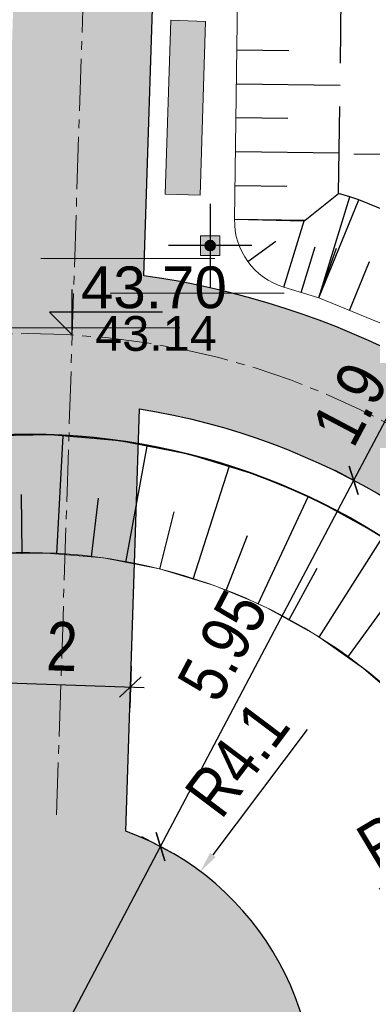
# Model space of a CAD drawing. Header units: metres. Extents: x 0 to 5465380, y 0 to 5925815.
# Tile 102 of 141: x 5463956.39 to 5463961.46, y 5925543.48 to 5925557.63. Entities that reach past the tile are written whole.
import ezdxf

# ---------------------------------------------------------------- set-up
doc = ezdxf.new("R2010")
doc.units = ezdxf.units.M
doc.linetypes.add('CENTER2', pattern=[1.125, 0.75, -0.125, 0.125, -0.125])
doc.linetypes.add('HIDDEN', pattern=[0.375, 0.25, -0.125])
for name, color, linetype, lineweight in [('#DEMCAD_OPR.OŚW.ZEW_1_Nr_Pióra__3', 30, 'Continuous', 18), ('#DEMCAD_OPR.OŚW.ZEW_1_Nr_Pióra__5', 161, 'Continuous', 25), ('#DEMCAD_OPR.OŚW.ZEW_1_Nr_Pióra__6', 5, 'Continuous', 35), ('$DR - obrzeże 8x30', 34, 'Continuous', 30), ('$DR - osie ścieżek', 7, 'CENTER2', 15), ('$DR - wyp. chodnik', 44, 'Continuous', 5), ('$DR - zał. arch.', 7, 'Continuous', 13), ('$DR - zał. mapa', 250, 'Continuous', 0), ('___ławki_Nr_Pióra__141', 7, 'Continuous', 0), ('___ławki_Nr_Pióra__246', 34, 'Continuous', 211)]:
    doc.layers.add(name, color=color, linetype=linetype, lineweight=lineweight)
for name, color, linetype in [('$DR - wymiary', 7, 'Continuous'), ('AecObjExplode_rys 1_Vport_D5A', 7, 'Continuous'), ('AecObjExplode_rys 3_Vport_DDD', 7, 'Continuous'), ('AecObjExplode_rys 4_Vport_E22', 7, 'Continuous'), ('C-DROGI-KORYTARZE', 7, 'Continuous'), ('C-DROGI-SYTUACJA', 7, 'Continuous'), ('C-DROGI-SYTUACJA-ETYKIETY', 7, 'Continuous'), ('C-DZIALKI', 5, 'Continuous'), ('C-TEREN-SKARPY', 94, 'Continuous')]:
    doc.layers.add(name, color=color, linetype=linetype)
doc.layers.add('CC_Inne', color=7, linetype='Continuous', lineweight=18, true_color=0x0a0909)
doc.styles.add('ARIAL 2', font='ARIALN.TTF')
doc.styles.get("Standard").update_dxf_attribs({"font": 'arial.ttf'})
doc.dimstyles.new('LINIOWY', dxfattribs={"dimtxt": 0.7, "dimasz": 0.3, "dimexe": 0.3, "dimexo": 0, "dimgap": 0.2, "dimtad": 1, "dimzin": 9, "dimdsep": 46, "dimtxsty": 'ARIAL 2', "dimblk": 'OBLIQUE', "dimcen": 0, "dimdle": 0.2, "dimclrd": 7, "dimclre": 7, "dimclrt": 1, "dimadec": 0, "dimazin": 0, "dimtfac": 1, "dimtofl": 0, "dimtmove": 1, "dimatfit": 3, "dimldrblk": 'OBLIQUE', "dimfxl": 0.3, "dimfxlon": 1, "dimtolj": 1, "dimtzin": 1, "dimarcsym": 0})
doc.dimstyles.new('LINIOWY$4', dxfattribs={"dimtxt": 0.7, "dimasz": 0.3, "dimexe": 0.3, "dimexo": 0, "dimgap": 0.2, "dimtad": 1, "dimzin": 9, "dimdsep": 46, "dimtxsty": 'ARIAL 2', "dimblk1": 'OBLIQUE', "dimsah": 1, "dimcen": 0, "dimdle": 0.2, "dimclrd": 7, "dimclre": 7, "dimclrt": 1, "dimadec": 0, "dimazin": 0, "dimtfac": 1, "dimtofl": 0, "dimtmove": 1, "dimatfit": 3, "dimldrblk": 'OBLIQUE', "dimfxl": 0.3, "dimfxlon": 1, "dimtolj": 1, "dimtzin": 1, "dimarcsym": 0})

# ---------------------------------------------------------------- blocks, each defined once
blk = doc.blocks.new('GK.6640.1913.2022 szara')
at = {"layer": 'CC_Inne', "color": 252}
for points in [[(5463961.197, 5925555.703), (5463963.697, 5925555.703)], [(5463956.697, 5925554.203), (5463959.197, 5925554.203)], [(5463957.697, 5925553.703), (5463960.197, 5925553.703)], [(5463956.197, 5925553.203), (5463958.697, 5925553.203)]]:
    blk.add_lwpolyline(points, dxfattribs=at)
blk = doc.blocks.new('świetlica_bezrzecze_PB_PZT oczyszczony')
at = {"layer": '#DEMCAD_OPR.OŚW.ZEW_1_Nr_Pióra__3', "linetype": 'Continuous'}
blk.add_hatch(color=256, dxfattribs=at).paths.add_polyline_path([(5463959.203, 5925554.387, 1), (5463959.058, 5925554.387, 1)], flags=0)
at = {"layer": '#DEMCAD_OPR.OŚW.ZEW_1_Nr_Pióra__6', "linetype": 'Continuous'}
blk.add_hatch(color=256, dxfattribs=at).paths.add_polyline_path([(5463959.271, 5925554.527), (5463958.991, 5925554.527), (5463958.991, 5925554.247), (5463959.271, 5925554.247)], flags=0)
at = {"layer": '___ławki_Nr_Pióra__246', "linetype": 'Continuous'}
blk.add_hatch(color=256, dxfattribs=at).paths.add_polyline_path([(5463959.067, 5925557.611), (5463958.568, 5925557.628), (5463958.487, 5925555.129), (5463958.986, 5925555.113)], flags=0)
at = {"layer": '#DEMCAD_OPR.OŚW.ZEW_1_Nr_Pióra__3', "linetype": 'Continuous', "flags": 128}
blk.add_lwpolyline([(5463958.991, 5925554.527), (5463959.271, 5925554.527), (5463959.271, 5925554.247), (5463958.991, 5925554.247)], close=True, dxfattribs=at)
at = {"layer": '#DEMCAD_OPR.OŚW.ZEW_1_Nr_Pióra__5', "linetype": 'Continuous', "flags": 128}
for points in [[(5463959.131, 5925554.987), (5463959.131, 5925553.787)], [(5463959.731, 5925554.387), (5463958.531, 5925554.387)]]:
    blk.add_lwpolyline(points, dxfattribs=at)
at = {"layer": '#DEMCAD_OPR.OŚW.ZEW_1_Nr_Pióra__6', "linetype": 'Continuous'}
blk.add_circle((5463959.131, 5925554.387), 0.0725, dxfattribs=at)
at = {"layer": '___ławki_Nr_Pióra__141', "linetype": 'Continuous', "flags": 128}
blk.add_lwpolyline([(5463959.067, 5925557.611), (5463958.568, 5925557.628), (5463958.487, 5925555.129), (5463958.986, 5925555.113)], close=True, dxfattribs=at)
blk = doc.blocks.new('kota')
at = {"color": 0, "linetype": 'ByBlock', "lineweight": -2}
for p, q in [((0, 0), (0, 1)), ((2, 0.5), (-0.5, 0.5)), ((-0.5, 0.5), (0, 0))]:
    blk.add_line(p, q, dxfattribs=at)
blk = doc.blocks.new('*D47')
at = {"layer": '$DR - wymiary', "color": 7, "lineweight": -2, "transparency": 16777216}
blk.add_line((5463961.558, 5925545.141), (5463965.691, 5925547.61), dxfattribs=at)
at = {"layer": '$DR - wymiary', "color": 7, "transparency": 16777216}
blk.add_solid([(5463965.666, 5925547.653), (5463965.717, 5925547.567), (5463965.949, 5925547.764)], dxfattribs=at)
at = {"layer": 'Defpoints', "color": 0, "transparency": 16777216}
for p in [(5463965.949, 5925547.764), (5463956.506, 5925542.123)]:
    blk.add_point(p, dxfattribs=at)
at = {"layer": '$DR - wymiary', "color": 1, "transparency": 16777216, "insert": (5463961.988, 5925546.04), "char_height": 0.7, "attachment_point": 5, "rotation": 30.8543, "style": 'ARIAL 2'}
blk.add_mtext('\\A1;R11', dxfattribs=at)
blk = doc.blocks.new('_OBLIQUE')
at = {"color": 0, "linetype": 'ByBlock'}
blk.add_line((-0.5, -0.5), (0.5, 0.5), dxfattribs=at)
blk = doc.blocks.new('*D48')
at = {"layer": '$DR - wymiary', "color": 7, "lineweight": -2, "transparency": 16777216}
blk.add_line((5463960.525, 5925547.43), (5463959.171, 5925545.628), dxfattribs=at)
at = {"layer": '$DR - wymiary', "color": 7, "transparency": 16777216}
blk.add_solid([(5463959.131, 5925545.658), (5463959.211, 5925545.598), (5463958.991, 5925545.388)], dxfattribs=at)
at = {"layer": 'Defpoints', "color": 0, "transparency": 16777216}
for p in [(5463958.991, 5925545.388), (5463956.528, 5925542.11)]:
    blk.add_point(p, dxfattribs=at)
at = {"layer": '$DR - wymiary', "color": 1, "transparency": 16777216, "insert": (5463959.519, 5925547.008), "char_height": 0.7, "attachment_point": 5, "rotation": 53.0797, "style": 'ARIAL 2'}
blk.add_mtext('\\A1;R4.1', dxfattribs=at)
blk = doc.blocks.new('*D95')
at = {"layer": '$DR - wymiary', "color": 7, "lineweight": -2, "transparency": 16777216}
for p, q in [((5463955.996, 5925548.407), (5463955.977, 5925547.807)), ((5463957.995, 5925548.342), (5463957.976, 5925547.742)), ((5463955.786, 5925548.114), (5463958.185, 5925548.036))]:
    blk.add_line(p, q, dxfattribs=at)
at = {"layer": 'Defpoints', "color": 0, "transparency": 16777216}
for p in [(5463955.996, 5925548.413), (5463957.995, 5925548.348), (5463957.985, 5925548.042)]:
    blk.add_point(p, dxfattribs=at)
at = {"layer": '$DR - wymiary', "color": 7, "lineweight": -2, "transparency": 16777216, "xscale": 0.3, "yscale": 0.3, "zscale": 0.3}
for p, rotation in [((5463955.986, 5925548.107), 178.138443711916), ((5463957.985, 5925548.042), 358.138443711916)]:
    blk.add_blockref('_OBLIQUE', p, dxfattribs=dict(at, rotation=rotation))
at = {"layer": '$DR - wymiary', "color": 1, "transparency": 16777216, "insert": (5463957.004, 5925548.626), "char_height": 0.7, "attachment_point": 5, "rotation": 358.1384, "style": 'ARIAL 2'}
blk.add_mtext('\\A1;2', dxfattribs=at)
blk = doc.blocks.new('*D97')
at = {"layer": '$DR - wymiary', "color": 7, "lineweight": -2, "transparency": 16777216}
for p, q in [((5463954.5, 5925538.319), (5463958.51, 5925545.923)), ((5463958.583, 5925545.658), (5463958.151, 5925545.886)), ((5463954.593, 5925538.496), (5463954.328, 5925538.636))]:
    blk.add_line(p, q, dxfattribs=at)
at = {"layer": 'Defpoints', "color": 0, "transparency": 16777216}
for p in [(5463958.417, 5925545.746), (5463958.583, 5925545.658), (5463954.593, 5925538.496)]:
    blk.add_point(p, dxfattribs=at)
at = {"layer": '$DR - wymiary', "color": 7, "lineweight": -2, "transparency": 16777216, "xscale": 0.3, "yscale": 0.3, "zscale": 0.3}
for p, rotation in [((5463958.417, 5925545.746), 62.19211735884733), ((5463954.593, 5925538.496), 242.1921173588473)]:
    blk.add_blockref('_OBLIQUE', p, dxfattribs=dict(at, rotation=rotation))
at = {"layer": '$DR - wymiary', "color": 1, "transparency": 16777216, "insert": (5463956.012, 5925542.381), "char_height": 0.7, "attachment_point": 5, "rotation": 62.1921, "style": 'ARIAL 2'}
blk.add_mtext('\\A1;8.2', dxfattribs=at)
blk = doc.blocks.new('*D98')
at = {"layer": '$DR - wymiary', "color": 7, "lineweight": -2, "transparency": 16777216}
for p, q in [((5463958.323, 5925545.569), (5463961.287, 5925551.189)), ((5463961.194, 5925551.012), (5463960.929, 5925551.152)), ((5463958.583, 5925545.658), (5463958.151, 5925545.886))]:
    blk.add_line(p, q, dxfattribs=at)
at = {"layer": 'Defpoints', "color": 0, "transparency": 16777216}
for p in [(5463961.194, 5925551.012), (5463961.194, 5925551.012), (5463958.583, 5925545.658)]:
    blk.add_point(p, dxfattribs=at)
at = {"layer": '$DR - wymiary', "color": 7, "lineweight": -2, "transparency": 16777216, "xscale": 0.3, "yscale": 0.3, "zscale": 0.3}
for p, rotation in [((5463961.194, 5925551.012), 62.19211735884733), ((5463958.417, 5925545.746), 242.1921173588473)]:
    blk.add_blockref('_OBLIQUE', p, dxfattribs=dict(at, rotation=rotation))
at = {"layer": '$DR - wymiary', "color": 1, "transparency": 16777216, "insert": (5463959.312, 5925548.639), "char_height": 0.7, "attachment_point": 5, "rotation": 62.1921, "style": 'ARIAL 2'}
blk.add_mtext('\\A1;5.95', dxfattribs=at)
blk = doc.blocks.new('*D99')
at = {"layer": '$DR - wymiary', "color": 7, "lineweight": -2, "transparency": 16777216}
for p, q in [((5463961.101, 5925550.835), (5463962.174, 5925552.87)), ((5463962.081, 5925552.693), (5463962.346, 5925552.553)), ((5463961.194, 5925551.012), (5463960.929, 5925551.152))]:
    blk.add_line(p, q, dxfattribs=at)
at = {"layer": 'Defpoints', "color": 0, "transparency": 16777216}
for p in [(5463962.081, 5925552.693), (5463962.081, 5925552.693), (5463961.194, 5925551.012)]:
    blk.add_point(p, dxfattribs=at)
at = {"layer": '$DR - wymiary', "color": 7, "lineweight": -2, "transparency": 16777216, "xscale": 0.3, "yscale": 0.3, "zscale": 0.3}
for p, rotation in [((5463962.081, 5925552.693), 62.19211735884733), ((5463961.194, 5925551.012), 242.1921173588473)]:
    blk.add_blockref('_OBLIQUE', p, dxfattribs=dict(at, rotation=rotation))
at = {"layer": '$DR - wymiary', "color": 1, "transparency": 16777216, "insert": (5463961.144, 5925552.112), "char_height": 0.7, "attachment_point": 5, "rotation": 62.1921, "style": 'ARIAL 2'}
blk.add_mtext('\\A1;1.9', dxfattribs=at)
blk = doc.blocks.new('*D135')
at = {"layer": '$DR - wymiary', "color": 7, "lineweight": -2, "transparency": 16777216}
for p, q in [((5463954.935, 5925543.267), (5463950.079, 5925543.267)), ((5463955.535, 5925542.11), (5463954.935, 5925543.267)), ((5463956.528, 5925542.11), (5463955.535, 5925542.11))]:
    blk.add_line(p, q, dxfattribs=at)
at = {"layer": 'Defpoints', "color": 0, "transparency": 16777216}
for p in [(5463954.335, 5925543.267), (5463956.528, 5925542.11), (0, 0)]:
    blk.add_point(p, dxfattribs=at)
at = {"layer": '$DR - wymiary', "color": 1, "transparency": 16777216, "insert": (5463952.107, 5925543.825), "char_height": 0.7, "attachment_point": 5, "style": 'ARIAL 2'}
blk.add_mtext('\\A1;5925542.11', dxfattribs=at)
blk = doc.blocks.new('*D137')
at = {"layer": '$DR - wymiary', "color": 7, "lineweight": -2, "transparency": 16777216}
blk.add_line((5463958.724, 5925585.382), (5463964.93, 5925585.382), dxfattribs=at)
at = {"layer": 'Defpoints', "color": 0, "transparency": 16777216}
for p in [(5463958.724, 5925585.382), (5463960.561, 5925585.382), (0, 0)]:
    blk.add_point(p, dxfattribs=at)
at = {"layer": '$DR - wymiary', "color": 1, "transparency": 16777216, "insert": (5463962.845, 5925585.94), "char_height": 0.7, "attachment_point": 5, "style": 'ARIAL 2'}
blk.add_mtext('\\A1;5925585.38', dxfattribs=at)
blk = doc.blocks.new('*D138')
at = {"layer": '$DR - wymiary', "color": 7, "lineweight": -2, "transparency": 16777216}
blk.add_line((5463958.724, 5925585.382), (5463958.724, 5925592.131), dxfattribs=at)
at = {"layer": 'Defpoints', "color": 0, "transparency": 16777216}
for p in [(5463958.724, 5925587.769), (5463958.724, 5925585.382), (0, 0)]:
    blk.add_point(p, dxfattribs=at)
at = {"layer": '$DR - wymiary', "color": 1, "transparency": 16777216, "insert": (5463958.166, 5925590.05), "char_height": 0.7, "attachment_point": 5, "rotation": 90, "style": 'ARIAL 2'}
blk.add_mtext('\\A1;5463958.72', dxfattribs=at)
blk = doc.blocks.new('AecObjExplode_rys 1_Vport_D5A')
at = {"layer": 'C-DROGI-KORYTARZE', "color": 92, "linetype": 'Continuous', "lineweight": 9}
for p, q in [((5463955.838, 5925551.649), (5463956.837, 5925551.667)), ((5463956.837, 5925551.667), (5463957.833, 5925551.58)), ((5463957.833, 5925551.58), (5463958.814, 5925551.39)), ((5463958.814, 5925551.39), (5463959.77, 5925551.098)), ((5463959.77, 5925551.098), (5463960.455, 5925550.818)), ((5463960.455, 5925550.818), (5463960.69, 5925550.707)), ((5463960.69, 5925550.707), (5463961.564, 5925550.223)), ((5463955.957, 5925549.953), (5463956.778, 5925549.968)), ((5463956.778, 5925549.968), (5463957.597, 5925549.897)), ((5463957.597, 5925549.897), (5463958.403, 5925549.74)), ((5463958.403, 5925549.74), (5463959.189, 5925549.5)), ((5463959.189, 5925549.5), (5463959.752, 5925549.27)), ((5463959.752, 5925549.27), (5463959.945, 5925549.179)), ((5463959.945, 5925549.179), (5463960.664, 5925548.781)), ((5463960.664, 5925548.781), (5463961.337, 5925548.31)), ((5463961.337, 5925548.31), (5463961.957, 5925547.771))]:
    blk.add_line(p, q, dxfattribs=at)
at = {"layer": 'C-DROGI-KORYTARZE', "color": 54, "linetype": 'Continuous', "lineweight": -3}
for p, q in [((5463956.928, 5925549.955, 43.9), (5463957.019, 5925551.651, 43.751)), ((5463957.919, 5925549.834, 43.9), (5463958.226, 5925551.504, 43.744)), ((5463958.888, 5925549.592, 43.9), (5463959.404, 5925551.209, 43.74)), ((5463956.429, 5925549.962, 43.9), (5463956.42, 5925550.811, 43.828)), ((5463957.426, 5925549.911, 43.9), (5463957.526, 5925550.755, 43.824)), ((5463959.822, 5925549.237, 43.9), (5463960.54, 5925550.778, 43.738)), ((5463958.41, 5925549.738, 43.9), (5463958.616, 5925550.562, 43.821)), ((5463959.361, 5925549.43, 43.9), (5463959.67, 5925550.221, 43.819)), ((5463960.699, 5925548.757, 43.9), (5463961.607, 5925550.193, 43.74)), ((5463960.264, 5925549.003, 43.9), (5463960.67, 5925549.748, 43.82)), ((5463961.108, 5925548.47, 43.9), (5463961.607, 5925549.157, 43.821))]:
    blk.add_line(p, q, dxfattribs=at)
at = {"layer": 'C-DROGI-SYTUACJA', "color": 92, "linetype": 'Continuous', "lineweight": 9}
for p, q in [((5463959.482, 5925554.765), (5463959.718, 5925572.308)), ((5463960.693, 5925553.635), (5463960.19, 5925553.789)), ((5463961.571, 5925553.276), (5463960.693, 5925553.635))]:
    blk.add_line(p, q, dxfattribs=at)
at = {"layer": 'C-DROGI-SYTUACJA', "color": 92, "linetype": 'Continuous', "lineweight": 9, "extrusion": (0, 0, -1)}
blk.add_arc((-5463960.482, 5925554.745), 1, 286.9867, 1.1689, dxfattribs=at)
at = {"layer": 'C-DZIALKI', "color": 7, "linetype": 'Continuous', "lineweight": 35}
blk.add_arc((5463956.506, 5925542.123), 9.55, 293.1971, 291.9971, dxfattribs=at)
at = {"layer": 'C-DZIALKI', "color": 92, "linetype": 'Continuous', "lineweight": 9}
blk.add_arc((5463956.506, 5925542.123), 7.85, 293.327, 291.8672, dxfattribs=at)
at = {"layer": 'C-TEREN-SKARPY', "color": 92, "linetype": 'HIDDEN', "lineweight": -3, "ltscale": 5}
for p, q in [((5463960.977, 5925555.135), (5463961.102, 5925564.255)), ((5463961.137, 5925555.088), (5463960.977, 5925555.135)), ((5463961.267, 5925555.043), (5463961.137, 5925555.088)), ((5463962.147, 5925554.687), (5463961.267, 5925555.043))]:
    blk.add_line(p, q, dxfattribs=at)
at = {"layer": 'C-TEREN-SKARPY', "color": 92, "linetype": 'Continuous', "lineweight": -3}
for p, q in [((5463959.515, 5925557.202, 43.64), (5463960.26, 5925557.192, 43.268)), ((5463959.508, 5925556.715, 43.661), (5463960.998, 5925556.695, 42.915)), ((5463959.502, 5925556.227, 43.681), (5463960.247, 5925556.217, 43.308)), ((5463959.495, 5925555.74, 43.701), (5463960.985, 5925555.72, 42.956)), ((5463959.489, 5925555.253, 43.721), (5463960.233, 5925555.243, 43.349)), ((5463960.496, 5925554.752), (5463960.977, 5925555.135)), ((5463960.693, 5925553.635, 43.739), (5463961.137, 5925555.088, 42.979)), ((5463960.693, 5925553.635), (5463961.137, 5925555.088)), ((5463960.693, 5925553.635, 43.739), (5463961.267, 5925555.043, 42.979)), ((5463960.693, 5925553.635), (5463961.267, 5925555.043)), ((5463959.482, 5925554.765, 43.742), (5463960.482, 5925554.745, 43.242)), ((5463959.482, 5925554.765), (5463960.482, 5925554.745)), ((5463959.482, 5925554.765), (5463960.496, 5925554.752)), ((5463960.19, 5925553.789, 43.74), (5463960.482, 5925554.745, 43.242)), ((5463960.19, 5925553.789), (5463960.482, 5925554.745)), ((5463960.482, 5925554.745), (5463960.486, 5925554.745)), ((5463960.486, 5925554.745), (5463960.496, 5925554.752)), ((5463959.672, 5925554.158, 43.741), (5463960.077, 5925554.452, 43.491)), ((5463960.441, 5925553.712, 43.739), (5463960.642, 5925554.37, 43.395)), ((5463960.693, 5925553.635, 43.739), (5463960.947, 5925554.35, 43.359)), ((5463961.132, 5925553.456, 43.739), (5463961.42, 5925554.16, 43.358))]:
    blk.add_line(p, q, dxfattribs=at)
blk = doc.blocks.new('AecObjExplode_rys 4_Vport_E22')
at = {"layer": 'C-DROGI-KORYTARZE', "color": 92, "linetype": 'Continuous', "lineweight": 9}
for p, q in [((5463955.838, 5925551.649), (5463956.837, 5925551.667)), ((5463956.837, 5925551.667), (5463957.833, 5925551.58)), ((5463957.833, 5925551.58), (5463958.814, 5925551.39)), ((5463958.814, 5925551.39), (5463959.77, 5925551.098)), ((5463959.77, 5925551.098), (5463960.455, 5925550.818)), ((5463960.455, 5925550.818), (5463960.69, 5925550.707)), ((5463960.69, 5925550.707), (5463961.564, 5925550.223)), ((5463955.957, 5925549.953), (5463956.778, 5925549.968)), ((5463956.778, 5925549.968), (5463957.597, 5925549.897)), ((5463957.597, 5925549.897), (5463958.403, 5925549.74)), ((5463958.403, 5925549.74), (5463959.189, 5925549.5)), ((5463959.189, 5925549.5), (5463959.752, 5925549.27)), ((5463959.752, 5925549.27), (5463959.945, 5925549.179)), ((5463959.945, 5925549.179), (5463960.664, 5925548.781)), ((5463960.664, 5925548.781), (5463961.337, 5925548.31)), ((5463961.337, 5925548.31), (5463961.957, 5925547.771))]:
    blk.add_line(p, q, dxfattribs=at)
at = {"layer": 'C-DROGI-KORYTARZE', "color": 54, "linetype": 'Continuous', "lineweight": -3}
for p, q in [((5463956.928, 5925549.955, 43.9), (5463957.019, 5925551.651, 43.751)), ((5463957.919, 5925549.834, 43.9), (5463958.226, 5925551.504, 43.744)), ((5463958.888, 5925549.592, 43.9), (5463959.404, 5925551.209, 43.74)), ((5463956.429, 5925549.962, 43.9), (5463956.42, 5925550.811, 43.828)), ((5463957.426, 5925549.911, 43.9), (5463957.526, 5925550.755, 43.824)), ((5463959.822, 5925549.237, 43.9), (5463960.54, 5925550.778, 43.738)), ((5463958.41, 5925549.738, 43.9), (5463958.616, 5925550.562, 43.821)), ((5463959.361, 5925549.43, 43.9), (5463959.67, 5925550.221, 43.819)), ((5463960.699, 5925548.757, 43.9), (5463961.607, 5925550.193, 43.74)), ((5463960.264, 5925549.003, 43.9), (5463960.67, 5925549.748, 43.82)), ((5463961.108, 5925548.47, 43.9), (5463961.607, 5925549.157, 43.821))]:
    blk.add_line(p, q, dxfattribs=at)
at = {"layer": 'C-DROGI-SYTUACJA', "color": 92, "linetype": 'Continuous', "lineweight": 9}
for p, q in [((5463959.482, 5925554.765), (5463959.718, 5925572.308)), ((5463960.693, 5925553.635), (5463960.19, 5925553.789)), ((5463961.571, 5925553.276), (5463960.693, 5925553.635))]:
    blk.add_line(p, q, dxfattribs=at)
at = {"layer": 'C-DROGI-SYTUACJA', "color": 92, "linetype": 'Continuous', "lineweight": 9, "extrusion": (0, 0, -1)}
blk.add_arc((-5463960.482, 5925554.745), 1, 286.9867, 1.1689, dxfattribs=at)
at = {"layer": 'C-DZIALKI', "color": 7, "linetype": 'Continuous', "lineweight": 35}
blk.add_arc((5463956.506, 5925542.123), 9.55, 293.1971, 291.9971, dxfattribs=at)
at = {"layer": 'C-DZIALKI', "color": 92, "linetype": 'Continuous', "lineweight": 9}
blk.add_arc((5463956.506, 5925542.123), 7.85, 293.327, 291.8672, dxfattribs=at)
at = {"layer": 'C-TEREN-SKARPY', "color": 92, "linetype": 'HIDDEN', "lineweight": -3, "ltscale": 5}
for p, q in [((5463960.977, 5925555.135), (5463961.102, 5925564.255)), ((5463961.137, 5925555.088), (5463960.977, 5925555.135)), ((5463961.267, 5925555.043), (5463961.137, 5925555.088)), ((5463962.147, 5925554.687), (5463961.267, 5925555.043))]:
    blk.add_line(p, q, dxfattribs=at)
at = {"layer": 'C-TEREN-SKARPY', "color": 92, "linetype": 'Continuous', "lineweight": -3}
for p, q in [((5463959.515, 5925557.202, 43.64), (5463960.26, 5925557.192, 43.268)), ((5463959.508, 5925556.715, 43.661), (5463960.998, 5925556.695, 42.915)), ((5463959.502, 5925556.227, 43.681), (5463960.247, 5925556.217, 43.308)), ((5463959.495, 5925555.74, 43.701), (5463960.985, 5925555.72, 42.956)), ((5463959.489, 5925555.253, 43.721), (5463960.233, 5925555.243, 43.349)), ((5463960.496, 5925554.752), (5463960.977, 5925555.135)), ((5463960.693, 5925553.635, 43.739), (5463961.137, 5925555.088, 42.979)), ((5463960.693, 5925553.635), (5463961.137, 5925555.088)), ((5463960.693, 5925553.635, 43.739), (5463961.267, 5925555.043, 42.979)), ((5463960.693, 5925553.635), (5463961.267, 5925555.043)), ((5463959.482, 5925554.765, 43.742), (5463960.482, 5925554.745, 43.242)), ((5463959.482, 5925554.765), (5463960.482, 5925554.745)), ((5463959.482, 5925554.765), (5463960.496, 5925554.752)), ((5463960.19, 5925553.789, 43.74), (5463960.482, 5925554.745, 43.242)), ((5463960.19, 5925553.789), (5463960.482, 5925554.745)), ((5463960.482, 5925554.745), (5463960.486, 5925554.745)), ((5463960.486, 5925554.745), (5463960.496, 5925554.752)), ((5463959.672, 5925554.158, 43.741), (5463960.077, 5925554.452, 43.491)), ((5463960.441, 5925553.712, 43.739), (5463960.642, 5925554.37, 43.395)), ((5463960.693, 5925553.635, 43.739), (5463960.947, 5925554.35, 43.359)), ((5463961.132, 5925553.456, 43.739), (5463961.42, 5925554.16, 43.358))]:
    blk.add_line(p, q, dxfattribs=at)
blk = doc.blocks.new('AecObjExplode_rys 3_Vport_DDD')
at = {"layer": 'C-DROGI-KORYTARZE', "color": 92, "linetype": 'Continuous', "lineweight": 9}
for p, q in [((5463955.838, 5925551.649), (5463956.837, 5925551.667)), ((5463956.837, 5925551.667), (5463957.833, 5925551.58)), ((5463957.833, 5925551.58), (5463958.814, 5925551.39)), ((5463958.814, 5925551.39), (5463959.77, 5925551.098)), ((5463959.77, 5925551.098), (5463960.455, 5925550.818)), ((5463960.455, 5925550.818), (5463960.69, 5925550.707)), ((5463960.69, 5925550.707), (5463961.564, 5925550.223)), ((5463955.957, 5925549.953), (5463956.778, 5925549.968)), ((5463956.778, 5925549.968), (5463957.597, 5925549.897)), ((5463957.597, 5925549.897), (5463958.403, 5925549.74)), ((5463958.403, 5925549.74), (5463959.189, 5925549.5)), ((5463959.189, 5925549.5), (5463959.752, 5925549.27)), ((5463959.752, 5925549.27), (5463959.945, 5925549.179)), ((5463959.945, 5925549.179), (5463960.664, 5925548.781)), ((5463960.664, 5925548.781), (5463961.337, 5925548.31)), ((5463961.337, 5925548.31), (5463961.957, 5925547.771))]:
    blk.add_line(p, q, dxfattribs=at)
at = {"layer": 'C-DROGI-KORYTARZE', "color": 54, "linetype": 'Continuous', "lineweight": -3}
for p, q in [((5463956.928, 5925549.955, 43.9), (5463957.019, 5925551.651, 43.751)), ((5463957.919, 5925549.834, 43.9), (5463958.226, 5925551.504, 43.744)), ((5463958.888, 5925549.592, 43.9), (5463959.404, 5925551.209, 43.74)), ((5463956.429, 5925549.962, 43.9), (5463956.42, 5925550.811, 43.828)), ((5463957.426, 5925549.911, 43.9), (5463957.526, 5925550.755, 43.824)), ((5463959.822, 5925549.237, 43.9), (5463960.54, 5925550.778, 43.738)), ((5463958.41, 5925549.738, 43.9), (5463958.616, 5925550.562, 43.821)), ((5463959.361, 5925549.43, 43.9), (5463959.67, 5925550.221, 43.819)), ((5463960.699, 5925548.757, 43.9), (5463961.607, 5925550.193, 43.74)), ((5463960.264, 5925549.003, 43.9), (5463960.67, 5925549.748, 43.82)), ((5463961.108, 5925548.47, 43.9), (5463961.607, 5925549.157, 43.821))]:
    blk.add_line(p, q, dxfattribs=at)
at = {"layer": 'C-DROGI-SYTUACJA', "color": 92, "linetype": 'Continuous', "lineweight": 9}
for p, q in [((5463959.482, 5925554.765), (5463959.718, 5925572.308)), ((5463960.693, 5925553.635), (5463960.19, 5925553.789)), ((5463961.571, 5925553.276), (5463960.693, 5925553.635))]:
    blk.add_line(p, q, dxfattribs=at)
at = {"layer": 'C-DROGI-SYTUACJA', "color": 92, "linetype": 'Continuous', "lineweight": 9, "extrusion": (0, 0, -1)}
blk.add_arc((-5463960.482, 5925554.745), 1, 286.9867, 1.1689, dxfattribs=at)
at = {"layer": 'C-DZIALKI', "color": 7, "linetype": 'Continuous', "lineweight": 35}
blk.add_arc((5463956.506, 5925542.123), 9.55, 293.1971, 291.9971, dxfattribs=at)
at = {"layer": 'C-DZIALKI', "color": 92, "linetype": 'Continuous', "lineweight": 9}
blk.add_arc((5463956.506, 5925542.123), 7.85, 293.327, 291.8672, dxfattribs=at)
at = {"layer": 'C-TEREN-SKARPY', "color": 92, "linetype": 'HIDDEN', "lineweight": -3, "ltscale": 5}
for p, q in [((5463960.977, 5925555.135), (5463961.102, 5925564.255)), ((5463961.137, 5925555.088), (5463960.977, 5925555.135)), ((5463961.267, 5925555.043), (5463961.137, 5925555.088)), ((5463962.147, 5925554.687), (5463961.267, 5925555.043))]:
    blk.add_line(p, q, dxfattribs=at)
at = {"layer": 'C-TEREN-SKARPY', "color": 92, "linetype": 'Continuous', "lineweight": -3}
for p, q in [((5463959.515, 5925557.202, 43.64), (5463960.26, 5925557.192, 43.268)), ((5463959.508, 5925556.715, 43.661), (5463960.998, 5925556.695, 42.915)), ((5463959.502, 5925556.227, 43.681), (5463960.247, 5925556.217, 43.308)), ((5463959.495, 5925555.74, 43.701), (5463960.985, 5925555.72, 42.956)), ((5463959.489, 5925555.253, 43.721), (5463960.233, 5925555.243, 43.349)), ((5463960.496, 5925554.752), (5463960.977, 5925555.135)), ((5463960.693, 5925553.635, 43.739), (5463961.137, 5925555.088, 42.979)), ((5463960.693, 5925553.635), (5463961.137, 5925555.088)), ((5463960.693, 5925553.635, 43.739), (5463961.267, 5925555.043, 42.979)), ((5463960.693, 5925553.635), (5463961.267, 5925555.043)), ((5463959.482, 5925554.765, 43.742), (5463960.482, 5925554.745, 43.242)), ((5463959.482, 5925554.765), (5463960.482, 5925554.745)), ((5463959.482, 5925554.765), (5463960.496, 5925554.752)), ((5463960.19, 5925553.789, 43.74), (5463960.482, 5925554.745, 43.242)), ((5463960.19, 5925553.789), (5463960.482, 5925554.745)), ((5463960.482, 5925554.745), (5463960.486, 5925554.745)), ((5463960.486, 5925554.745), (5463960.496, 5925554.752)), ((5463959.672, 5925554.158, 43.741), (5463960.077, 5925554.452, 43.491)), ((5463960.441, 5925553.712, 43.739), (5463960.642, 5925554.37, 43.395)), ((5463960.693, 5925553.635, 43.739), (5463960.947, 5925554.35, 43.359)), ((5463961.132, 5925553.456, 43.739), (5463961.42, 5925554.16, 43.358))]:
    blk.add_line(p, q, dxfattribs=at)

msp = doc.modelspace()

# ---------------------------------------------------------------- hatches: boundary and pattern name
at = {"layer": '$DR - wyp. chodnik'}
h = msp.add_hatch(dxfattribs=at)
h.set_pattern_fill('AR-SAND', color=256, scale=0.01)
h.set_pattern_definition([(37.5, (500, 0), (-0.01600031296, 0.48941323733), [0, -0.38608, 0, -0.4318, 0, -0.41275]), (7.5, (500, 0), (0.44952328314, 0.71682510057), [0, -0.20828, 0, -0.34798, 0, -0.13335]), (327.5, (499.6876, 0), (0.790992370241, 0.001437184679), [0, -0.127, 0, -0.4572, 0, -0.5969]), (317.5, (499.6876, 0), (0.76355645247, 0.22292932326), [0, -0.0635, 0, -0.29972, 0, -0.3429])])
h.paths.add_polyline_path([(5463958.811, 5925573.433, 1.284126), (5463952.971, 5925595.856), (5463945.622, 5925613.63), (5463944.143, 5925613.018), (5463946.37, 5925607.633, 0.194771), (5463934.37, 5925592.77, 0.959366), (5463910.944, 5925588.139, 1.531072), (5463902.406, 5925567.988), (5463893.559, 5925564.306, 0.384254), (5463887.764, 5925552.083), (5463862.231, 5925541.456), (5463863.153, 5925539.241), (5463888.637, 5925549.847), (5463903.669, 5925513.728), (5463903.08, 5925513.225), (5463904.38, 5925511.705), (5463904.595, 5925511.889), (5463910.657, 5925504.009), (5463924.399, 5925502.717), (5463924.162, 5925500.211), (5463926.552, 5925499.986), (5463926.788, 5925502.493), (5463940.548, 5925501.199), (5463939.758, 5925492.8), (5463941.75, 5925492.612), (5463945.889, 5925536.637, 1.642027), (5463958.177, 5925553.955)])
h.paths.add_polyline_path([(5463914.368, 5925570.584, -0.565703), (5463929.546, 5925559.395), (5463926.129, 5925523.186), (5463905.587, 5925514.846), (5463890.146, 5925551.946, -0.414214), (5463894.404, 5925562.275)], flags=16)
h.paths.add_polyline_path([(5463892.202, 5925579.937, -1), (5463912.302, 5925579.937, -1)], flags=16)
h.paths.add_polyline_path([(5463910.621, 5925571.408, 0.241691), (5463914.061, 5925581.767, 0.332), (5463928.141, 5925579.302), (5463928.394, 5925578.805)], flags=16)
h.paths.add_polyline_path([(5463921.709, 5925573.639), (5463929.394, 5925576.838), (5463944.809, 5925546.509), (5463940.735, 5925503.19), (5463926.976, 5925504.484), (5463932.165, 5925559.475, 0.382129)], flags=16)
h.paths.add_polyline_path([(5463912.703, 5925589.968, -1), (5463932.803, 5925589.968, -1)], flags=16)
h.paths.add_polyline_path([(5463929.85, 5925580.354, 0.111618), (5463933.295, 5925584.342, 0.375671), (5463956.374, 5925560.041), (5463956.18, 5925554.068, 0.258572), (5463946.204, 5925548.178)], flags=16)
h.paths.add_polyline_path([(5463947.101, 5925605.865), (5463951.602, 5925594.979, 0.663307), (5463956.814, 5925573.586), (5463956.436, 5925561.944, -0.732242)], flags=16)
h.paths.add_polyline_path([(5463948.674, 5925585.382, -1), (5463968.774, 5925585.382, -1)], flags=16)
h.paths.add_polyline_path([(5463956.118, 5925552.165), (5463955.923, 5925546.165, 8.05786), (5463957.918, 5925545.968), (5463958.115, 5925552.043, -20.041857)], flags=16)
h.paths.add_polyline_path([(5463926.126, 5925521.027), (5463924.587, 5925504.708), (5463911.711, 5925505.919), (5463906.286, 5925512.971)], flags=16)

# ---------------------------------------------------------------- linework, layer by layer
at = {"layer": '$DR - obrzeże 8x30', "flags": 128}
msp.add_lwpolyline([(5463920.599, 5925436.903), (5463921.147, 5925442.718), (5463937.867, 5925451.322), (5463945.889, 5925536.637, 1.642027), (5463958.177, 5925553.955), (5463958.811, 5925573.433, 1.284126), (5463952.971, 5925595.856), (5463945.622, 5925613.63)], format="xyb", dxfattribs=at)
msp.add_lwpolyline([(5463956.118, 5925552.165), (5463955.923, 5925546.165, 8.05786), (5463957.918, 5925545.968), (5463958.115, 5925552.043, -20.041857)], format="xyb", close=True, dxfattribs=at)
at = {"layer": '$DR - osie ścieżek', "flags": 128}
msp.add_lwpolyline([(5463956.925, 5925546.205), (5463957.842, 5925574.418)], dxfattribs=at)
at = {"layer": '$DR - osie ścieżek'}
msp.add_circle((5463956.506, 5925542.123), 11, dxfattribs=at)

# ---------------------------------------------------------------- block references
at = {"layer": '$DR - zał. arch.'}
msp.add_blockref('świetlica_bezrzecze_PB_PZT oczyszczony', (0, 0), dxfattribs=at)
at = {"layer": '$DR - zał. mapa'}
msp.add_blockref('GK.6640.1913.2022 szara', (0, 0), dxfattribs=at)
at = {"layer": 'AecObjExplode_rys 1_Vport_D5A'}
msp.add_blockref('AecObjExplode_rys 1_Vport_D5A', (0, 0), dxfattribs=at)
at = {"layer": 'AecObjExplode_rys 3_Vport_DDD'}
msp.add_blockref('AecObjExplode_rys 3_Vport_DDD', (0, 0), dxfattribs=at)
at = {"layer": 'AecObjExplode_rys 4_Vport_E22'}
msp.add_blockref('AecObjExplode_rys 4_Vport_E22', (0, 0), dxfattribs=at)
at = {"layer": 'C-DROGI-SYTUACJA-ETYKIETY', "color": 7, "linetype": 'Continuous', "lineweight": -3, "xscale": 0.6500000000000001, "yscale": 0.6500000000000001, "zscale": 0.6500000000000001}
msp.add_blockref('kota', (5463957.149, 5925553.104), dxfattribs=at)

# ---------------------------------------------------------------- texts
at = {"layer": 'C-DROGI-SYTUACJA-ETYKIETY', "color": 1, "linetype": 'Continuous', "lineweight": -3, "insert": (5463957.274, 5925553.479), "char_height": 0.6, "attachment_point": 7}
msp.add_mtext('43.70', dxfattribs=at)
at = {"layer": 'C-DROGI-SYTUACJA-ETYKIETY', "color": 7, "linetype": 'Continuous', "lineweight": -3, "insert": (5463957.48, 5925553.121), "char_height": 0.5, "attachment_point": 4}
msp.add_mtext('43.14', dxfattribs=at)

# ---------------------------------------------------------------- dimensions: what is measured, and where the dimension line sits
at = {"layer": '$DR - wymiary'}
for feature_location, offset, dtype, picture, middle in [((5463958.723835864, 5925585.382389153), (0, 2.386563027), 1, '*D138', (5463958.166434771, 5925590.050091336)), ((5463958.723835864, 5925585.382389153), (1.837338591, 0), 0, '*D137', (5463962.845417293, 5925585.939790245)), ((5463956.528263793, 5925542.110286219), (-2.192780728, 1.156967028), 0, '*D135', (5463952.107345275, 5925543.824654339))]:
    dim = msp.add_ordinate_dim(feature_location=feature_location, offset=offset, dtype=dtype, origin=(0, 0), dimstyle='LINIOWY', override={"dimfxlon": 0}, dxfattribs=at)
    dim.commit()
    dim.dimension.update_dxf_attribs({"geometry": picture, "text_midpoint": middle})
for base, p1, p2, picture, middle in [((5463962.081, 5925552.693), (5463961.194, 5925551.012), (5463962.081, 5925552.693), '*D99', (5463961.144, 5925552.112)), ((5463961.194, 5925551.012), (5463958.583, 5925545.658), (5463961.194, 5925551.012), '*D98', (5463959.312, 5925548.639)), ((5463958.417, 5925545.746), (5463954.593, 5925538.496), (5463958.583, 5925545.658), '*D97', (5463956.012, 5925542.381))]:
    dim = msp.add_linear_dim(base=base, p1=p1, p2=p2, angle=242.1921, dimstyle='LINIOWY', dxfattribs=at)
    dim.commit()
    dim.dimension.update_dxf_attribs({"geometry": picture, "text_midpoint": middle})
dim = msp.add_aligned_dim(p1=(5463955.996, 5925548.413), p2=(5463957.995, 5925548.348), distance=-0.306, dimstyle='LINIOWY', dxfattribs=at)
dim.commit()
dim.dimension.update_dxf_attribs({"geometry": '*D95', "text_midpoint": (5463957.004, 5925548.626)})
for center, mpoint, picture, middle in [((5463956.528, 5925542.11), (5463958.991, 5925545.388), '*D48', (5463959.96, 5925546.677)), ((5463956.506, 5925542.123), (5463965.949, 5925547.764), '*D47', (5463962.271, 5925545.567))]:
    dim = msp.add_radius_dim(center=center, mpoint=mpoint, dimstyle='LINIOWY$4', dxfattribs=at)
    dim.commit()
    dim.dimension.update_dxf_attribs({"geometry": picture, "text_midpoint": middle, "dimtype": 132})

doc.saveas('drawing.dxf')
